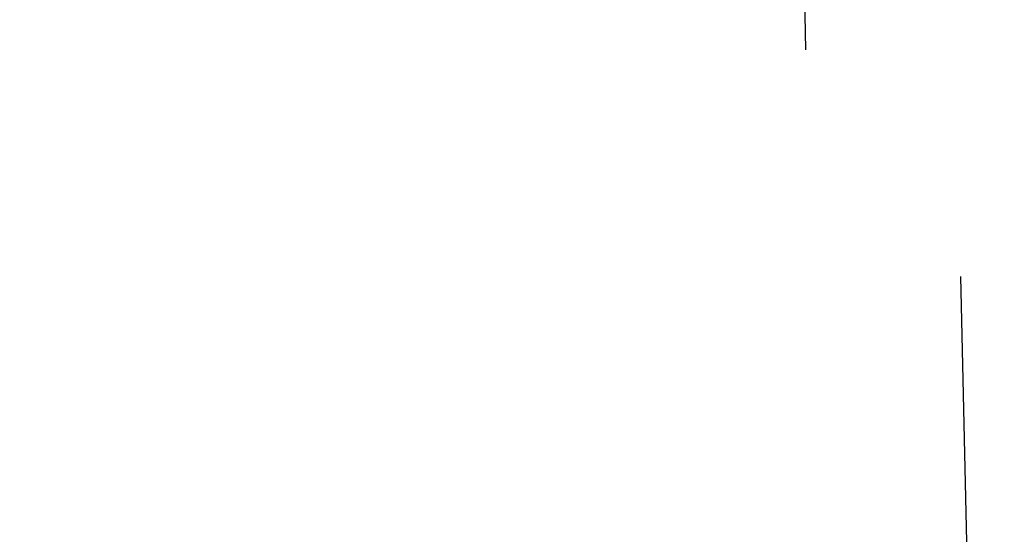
# Model space of a CAD drawing. Header units: inches. Extents: x 0 to 198, y 0 to 128.
# Tile 20 of 102: x 66.548 to 68.186, y 59.927 to 60.784. Entities that reach past the tile are written whole.
import ezdxf

# ---------------------------------------------------------------- set-up
doc = ezdxf.new("R2010")
doc.units = ezdxf.units.IN
doc.header["$LTSCALE"] = 10.872093
doc.header["$MEASUREMENT"] = 0
doc.linetypes.add('HIDDEN', pattern=[0.2, 0.1, -0.1])
doc.layers.get('0').update_dxf_attribs({"linetype": 'CONTINUOUS'})
doc.layers.add('DEFAULT_2', color=8, linetype='HIDDEN')
doc.layers.add('DIMENSIONS', color=7, linetype='CONTINUOUS')
doc.styles.get("Standard").update_dxf_attribs({"font": 'arial.ttf'})
doc.dimstyles.new('DIMSTYLE_1', dxfattribs={"dimtxt": 0.872093, "dimasz": 1.162791, "dimexe": 0.09, "dimexo": 0.07, "dimgap": 0.0375, "dimtad": 0, "dimtih": 1, "dimtoh": 1, "dimzin": 4, "dimdsep": 46, "dimtxsty": 'Standard', "dimblk": '_FILLED', "dimblk1": '_FILLED', "dimblk2": '_FILLED', "dimcen": 0.09, "dimazin": 1, "dimtfac": 1, "dimtofl": 0, "dimtmove": 0, "dimatfit": 3, "dimldrblk": '_FILLED', "dimfxl": 0, "dimtolj": 1, "dimtzin": 4, "dimarcsym": 0})

# ---------------------------------------------------------------- blocks, each defined once
blk = doc.blocks.new('_FILLED')
at = {"color": 0, "linetype": 'ByBlock'}
blk.add_solid([(0, 0), (-1, 0.2), (-1, -0.2)], dxfattribs=at)
blk = doc.blocks.new('*D24')
at = {"layer": 'DIMENSIONS', "color": 2, "linetype": 'Continuous'}
for p, q in [((64.2848, 74.5901), (61.9805, 74.5901)), ((65.5348, 74.5901), (67.8604, 74.5901))]:
    blk.add_line(p, q, dxfattribs=at)
at = {"layer": 'DIMENSIONS', "color": 2, "linetype": 'Continuous', "xscale": 1.1627906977, "yscale": 1.1627906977, "zscale": 1.1627906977}
blk.add_blockref('_FILLED', (64.2848, 74.5901), dxfattribs=at)
at = {"layer": 'DIMENSIONS', "color": 2, "linetype": 'Continuous', "xscale": 1.1627906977, "yscale": 1.1627906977, "zscale": 1.1627906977, "rotation": 180}
blk.add_blockref('_FILLED', (65.5348, 74.5901), dxfattribs=at)
at = {"layer": 'DIMENSIONS', "color": 2, "linetype": 'Continuous', "insert": (61.5445, 75.0261), "char_height": 0.87209, "width": 2.369888, "attachment_point": 3, "line_spacing_factor": 0.9}
blk.add_mtext('1.25', dxfattribs=at)

msp = doc.modelspace()

# ---------------------------------------------------------------- linework, layer by layer
at = {"layer": 'DEFAULT_2', "color": 8, "linetype": 'HIDDEN'}
for p, q in [((67.6869, 68.3418), (67.9359, 57.0901)), ((68.1859, 57.0956), (67.9368, 68.3473))]:
    msp.add_line(p, q, dxfattribs=at)

# ---------------------------------------------------------------- dimensions: what is measured, and where the dimension line sits
at = {"layer": 'DIMENSIONS', "color": 2, "linetype": 'Continuous'}
dim = msp.add_linear_dim(base=(65.5348, 74.5901), p1=(64.2848, 83.192), p2=(65.5348, 57.0322), dimstyle='DIMSTYLE_1', dxfattribs=at)
dim.commit()
dim.dimension.update_dxf_attribs({"geometry": '*D24', "text_midpoint": (60.4005, 74.5852), "dimtype": 160})

doc.saveas('drawing.dxf')
